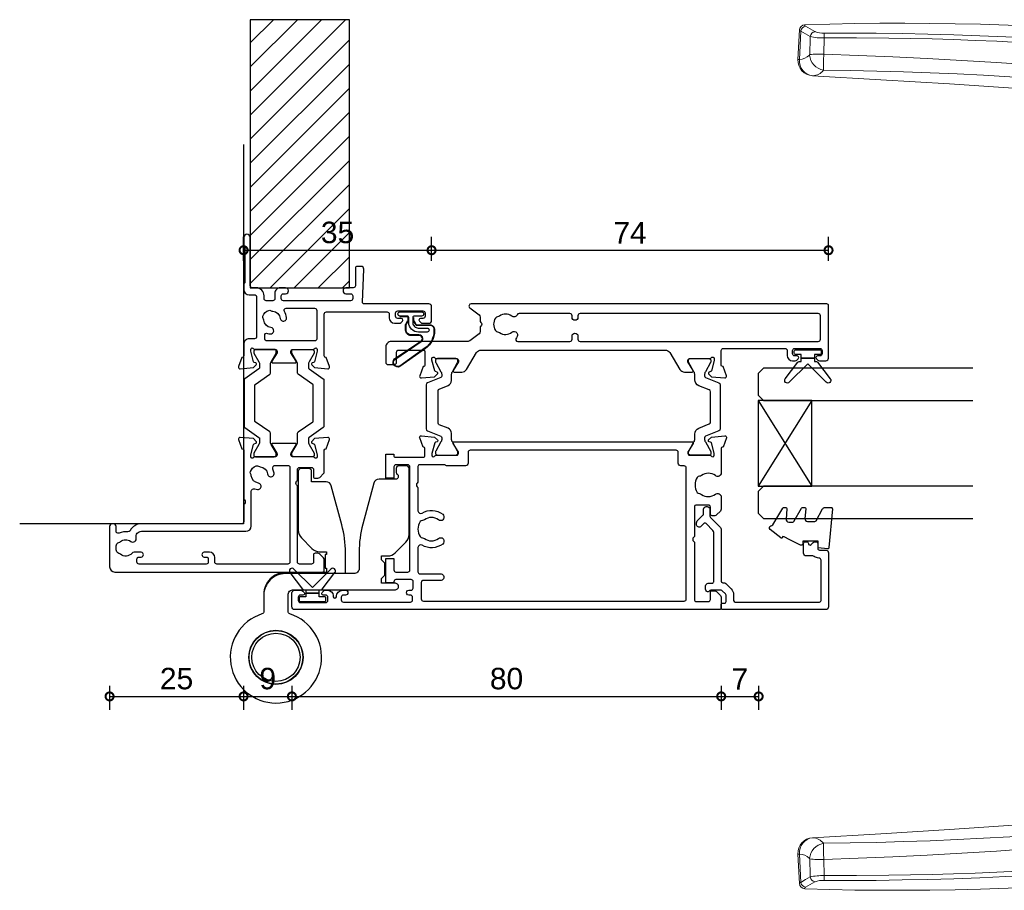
# Model space of a CAD drawing. Header units: millimetres. Extents: x 80 to 17288, y -2623 to 7492.
# Tile 47 of 125: x 3380 to 3564, y 5829 to 5991. Entities that reach past the tile are written whole.
import ezdxf

# ---------------------------------------------------------------- set-up
doc = ezdxf.new("R2010")
doc.units = ezdxf.units.MM
for name, color, linetype in [('Extrusion', 2, 'Continuous'), ('Glass', 140, 'Continuous'), ('Gray', 8, 'Continuous'), ('Gussets', 1, 'Continuous'), ('polyamide', 6, 'Continuous')]:
    doc.layers.add(name, color=color, linetype=linetype)
doc.layers.add('UNO-Dark Grey', color=7, linetype='Continuous', lineweight=13, true_color=0x44474e)
doc.styles.add('UNO Text', font='arial.ttf')
doc.dimstyles.new('UNO', dxfattribs={"dimtxt": 2, "dimasz": 1.5, "dimexe": 1.25, "dimexo": 0.625, "dimtad": 1, "dimdec": 1, "dimzin": 9, "dimtxsty": 'UNO Text', "dimblk": 'DOTSMALL', "dimcen": 2.5, "dimadec": 0, "dimazin": 0, "dimtfac": 1, "dimtdec": 1, "dimtmove": 0, "dimatfit": 3, "dimfxl": 1, "dimfxlon": 1, "dimarcsym": 0})

# ---------------------------------------------------------------- blocks, each defined once
blk = doc.blocks.new('BACKSEAL1.5')
at = {"layer": 'Gussets'}
for points in [[(-0.35, -2.9), (0.3, -2.9), (0.3, -1.65), (0.3, -0.4), (-0.35, -0.4), (-0.35, -0.02, 0.233448), (-0.45, 0.18), (-3.55, 2.55, 0.936585), (-4.2, 1.8), (-0.75, -1.65), (-4.2, -5.1, 0.936585), (-3.55, -5.85), (-0.45, -3.48, 0.233448), (-0.35, -3.28)], [(1.6, 0.85), (1.2, 0.85, 0.414214), (0.95, 0.6), (0.95, -0.4), (0.3, -0.4), (0.3, -1.65), (0.3, -2.9), (0.95, -2.9), (0.95, -3.9, 0.414214), (1.2, -4.15), (1.6, -4.15, 0.414214), (1.85, -3.9), (1.85, -1.65), (1.85, 0.6, 0.414214)]]:
    blk.add_lwpolyline(points, format="xyb", close=True, dxfattribs=at)
blk = doc.blocks.new('_DotSmall')
at = {"color": 0, "linetype": 'ByBlock', "const_width": 0.5}
blk.add_lwpolyline([(-0.0625, 0, 1), (0.0625, 0, 1)], format="xyb", close=True, dxfattribs=at)
blk = doc.blocks.new('*D53')
at = {"color": 0, "lineweight": -2, "transparency": 16777216}
for p, q in [((3422, 5946.23), (3422, 5950.73)), ((3457.03, 5946.23), (3457.03, 5950.73)), ((3422, 5948.23), (3457.03, 5948.23))]:
    blk.add_line(p, q, dxfattribs=at)
at = {"layer": 'Defpoints', "color": 0, "transparency": 16777216}
for p in [(3457.03, 5948.23), (3422, 5944.97), (3457.03, 5936.52)]:
    blk.add_point(p, dxfattribs=at)
at = {"color": 0, "lineweight": -2, "transparency": 16777216, "xscale": 3, "yscale": 3, "zscale": 3, "rotation": 180}
blk.add_blockref('_DotSmall', (3422, 5948.23), dxfattribs=at)
at = {"color": 0, "lineweight": -2, "transparency": 16777216, "xscale": 3, "yscale": 3, "zscale": 3}
blk.add_blockref('_DotSmall', (3457.03, 5948.23), dxfattribs=at)
at = {"color": 0, "transparency": 16777216, "insert": (3439.51, 5951.52), "char_height": 4, "attachment_point": 5, "style": 'UNO Text'}
blk.add_mtext('35', dxfattribs=at)
blk = doc.blocks.new('*D54')
at = {"color": 0, "lineweight": -2, "transparency": 16777216}
for p, q in [((3457.03, 5946.23), (3457.03, 5950.73)), ((3531, 5946.23), (3531, 5950.73)), ((3457.03, 5948.23), (3531, 5948.23))]:
    blk.add_line(p, q, dxfattribs=at)
at = {"layer": 'Defpoints', "color": 0, "transparency": 16777216}
for p in [(3531, 5948.23), (3457.03, 5936.52), (3531, 5929.42)]:
    blk.add_point(p, dxfattribs=at)
at = {"color": 0, "lineweight": -2, "transparency": 16777216, "xscale": 3, "yscale": 3, "zscale": 3, "rotation": 180}
blk.add_blockref('_DotSmall', (3457.03, 5948.23), dxfattribs=at)
at = {"color": 0, "lineweight": -2, "transparency": 16777216, "xscale": 3, "yscale": 3, "zscale": 3}
blk.add_blockref('_DotSmall', (3531, 5948.23), dxfattribs=at)
at = {"color": 0, "transparency": 16777216, "insert": (3494.01, 5951.48), "char_height": 4, "attachment_point": 5, "style": 'UNO Text'}
blk.add_mtext('74', dxfattribs=at)
blk = doc.blocks.new('*D55')
at = {"color": 0, "lineweight": -2, "transparency": 16777216}
for p, q in [((3397.03, 5867.03), (3397.03, 5862.53)), ((3422, 5867.03), (3422, 5862.53)), ((3397.03, 5865.03), (3422, 5865.03))]:
    blk.add_line(p, q, dxfattribs=at)
at = {"layer": 'Defpoints', "color": 0, "transparency": 16777216}
for p in [(3422, 5897.22), (3397.03, 5892.97), (3422, 5865.03)]:
    blk.add_point(p, dxfattribs=at)
at = {"color": 0, "lineweight": -2, "transparency": 16777216, "xscale": 3, "yscale": 3, "zscale": 3, "rotation": 180}
blk.add_blockref('_DotSmall', (3397.03, 5865.03), dxfattribs=at)
at = {"color": 0, "lineweight": -2, "transparency": 16777216, "xscale": 3, "yscale": 3, "zscale": 3}
blk.add_blockref('_DotSmall', (3422, 5865.03), dxfattribs=at)
at = {"color": 0, "transparency": 16777216, "insert": (3409.51, 5868.33), "char_height": 4, "attachment_point": 5, "style": 'UNO Text'}
blk.add_mtext('25', dxfattribs=at)
blk = doc.blocks.new('*D56')
at = {"color": 0, "lineweight": -2, "transparency": 16777216}
for p, q in [((3422, 5867.03), (3422, 5862.53)), ((3431, 5867.03), (3431, 5862.53)), ((3422, 5865.03), (3431, 5865.03))]:
    blk.add_line(p, q, dxfattribs=at)
at = {"layer": 'Defpoints', "color": 0, "transparency": 16777216}
for p in [(3422, 5897.22), (3431, 5882.42), (3431, 5865.03)]:
    blk.add_point(p, dxfattribs=at)
at = {"color": 0, "lineweight": -2, "transparency": 16777216, "xscale": 3, "yscale": 3, "zscale": 3, "rotation": 180}
blk.add_blockref('_DotSmall', (3422, 5865.03), dxfattribs=at)
at = {"color": 0, "lineweight": -2, "transparency": 16777216, "xscale": 3, "yscale": 3, "zscale": 3}
blk.add_blockref('_DotSmall', (3431, 5865.03), dxfattribs=at)
at = {"color": 0, "transparency": 16777216, "insert": (3426.5, 5868.33), "char_height": 4, "attachment_point": 5, "style": 'UNO Text'}
blk.add_mtext('9', dxfattribs=at)
blk = doc.blocks.new('*D57')
at = {"color": 0, "lineweight": -2, "transparency": 16777216}
for p, q in [((3431, 5867.03), (3431, 5862.53)), ((3511, 5867.03), (3511, 5862.53)), ((3431, 5865.03), (3511, 5865.03))]:
    blk.add_line(p, q, dxfattribs=at)
at = {"layer": 'Defpoints', "color": 0, "transparency": 16777216}
for p in [(3511, 5890.39), (3431, 5882.42), (3511, 5865.03)]:
    blk.add_point(p, dxfattribs=at)
at = {"color": 0, "lineweight": -2, "transparency": 16777216, "xscale": 3, "yscale": 3, "zscale": 3, "rotation": 180}
blk.add_blockref('_DotSmall', (3431, 5865.03), dxfattribs=at)
at = {"color": 0, "lineweight": -2, "transparency": 16777216, "xscale": 3, "yscale": 3, "zscale": 3}
blk.add_blockref('_DotSmall', (3511, 5865.03), dxfattribs=at)
at = {"color": 0, "transparency": 16777216, "insert": (3471, 5868.33), "char_height": 4, "attachment_point": 5, "style": 'UNO Text'}
blk.add_mtext('80', dxfattribs=at)
blk = doc.blocks.new('*D58')
at = {"color": 0, "lineweight": -2, "transparency": 16777216}
for p, q in [((3511, 5867.03), (3511, 5862.53)), ((3517.98, 5867.03), (3517.98, 5862.53)), ((3511, 5865.03), (3517.98, 5865.03))]:
    blk.add_line(p, q, dxfattribs=at)
at = {"layer": 'Defpoints', "color": 0, "transparency": 16777216}
for p in [(3517.98, 5901.57), (3511, 5890.39), (3517.98, 5865.03)]:
    blk.add_point(p, dxfattribs=at)
at = {"color": 0, "lineweight": -2, "transparency": 16777216, "xscale": 3, "yscale": 3, "zscale": 3, "rotation": 180}
blk.add_blockref('_DotSmall', (3511, 5865.03), dxfattribs=at)
at = {"color": 0, "lineweight": -2, "transparency": 16777216, "xscale": 3, "yscale": 3, "zscale": 3}
blk.add_blockref('_DotSmall', (3517.98, 5865.03), dxfattribs=at)
at = {"color": 0, "transparency": 16777216, "insert": (3514.49, 5868.28), "char_height": 4, "attachment_point": 5, "style": 'UNO Text'}
blk.add_mtext('7', dxfattribs=at)
blk = doc.blocks.new('521000')
at = {"layer": 'Extrusion'}
for points in [[(51, 28.8), (51.5, 28.8, -0.414214), (53, 27.3), (53, 26.6, 0.414214), (53.4, 26.2), (62.41, 26.2, -0.986364), (62.41, 25), (61, 25, -0.198912), (60.79, 25.09), (60.77, 25.11, 0.198912), (60.55, 25.2), (54.07, 25.2, 0.198912), (53.86, 25.11), (53.84, 25.09, -0.198962), (53.63, 25), (52.7, 25, -0.41415), (51.7, 26), (51.7, 27, 0.414214), (51.3, 27.4), (43.9, 27.4, 0.414214), (43.5, 27), (43.5, 26, -0.41422), (42.5, 25), (40.3, 25, 0.414157), (40, 24.7), (40, 24.64), (38.3, 24.02, -0.548619), (37.9, 24.33), (38.12, 26.8), (38.66, 27.34, -0.57735), (38.99, 27.25), (39.07, 26.97, 0.267949), (39.21, 26.83), (41.16, 26.31, 0.065543), (41.24, 26.3), (41.5, 26.3, 0.767227), (41.65, 26.86, -0.267949), (41.5, 27.12), (41.5, 30.9, 0.414214), (41.2, 31.2), (40.89, 31.2), (39.3, 30.23, -0.579702), (39, 30.4), (39, 34.6, -0.576766), (39.3, 34.77), (40.89, 33.8), (41.2, 33.8, 0.414214), (41.5, 34.1), (41.5, 37.88, -0.267949), (41.65, 38.14, 0.767227), (41.5, 38.7), (41.24, 38.7, 0.065543), (41.16, 38.69), (39.21, 38.17, 0.267949), (39.07, 38.02), (38.99, 37.75, -0.57735), (38.66, 37.66), (38.12, 38.2), (37.9, 40.67, -0.548619), (38.3, 40.98), (40, 40.36), (40, 40.3, 0.414157), (40.3, 40), (48.1, 40, 0.414217), (48.5, 40.4), (48.5, 51.7, 0.414214), (48.1, 52.1), (47.4, 52.1, -0.414193), (46.4, 53.1), (46.4, 53.97, -0.2), (46.55, 54.32), (46.79, 54.56, -0.2), (47, 54.65, -0.41), (47.3, 54.35), (47.3, 53.7, 0.414189), (47.7, 53.3), (48.3, 53.3, 0.414214), (48.7, 53.7), (48.7, 58.4, 0.414214), (48.3, 58.8), (47.7, 58.8, 0.41418), (47.3, 58.4), (47.3, 58.1), (47.3, 57.95, -0.41), (47, 57.65, -0.2), (46.79, 57.74), (46.55, 57.98, -0.2), (46.4, 58.33), (46.4, 59.5, -0.41), (46.9, 60), (49.5, 60, -0.41), (50, 59.5), (50, 47.44, 0.425129), (50.31, 47.14), (56.45, 47.36, -0.4453), (57, 46.87), (57, 46.1, -0.414214), (56.7, 45.8), (53.4, 45.8, 0.41428), (53, 45.4), (53, 44.05, -1), (51.9, 44.05), (51.9, 44.9, 0.414129), (51.5, 45.3), (51, 45.3, 0.414234), (50.6, 44.9), (50.6, 32.4, 0.414214), (51, 32), (51.5, 32, 0.414205), (51.9, 32.4), (51.9, 32.8, -0.996705), (53, 32.8), (53, 31.8, -0.414566), (52, 30.8), (51, 30.8, 0.414214), (50.6, 30.4), (50.6, 29.2, 0.414213)], [(21.5, 27.12, -0.267769), (21.35, 26.86, 0.76736), (21.5, 26.3), (21.76, 26.3, 0.065543), (21.84, 26.31), (23.79, 26.83, 0.267949), (23.93, 26.97), (24.01, 27.25, -0.57735), (24.34, 27.34), (24.88, 26.8), (25.1, 24.33, -0.548619), (24.7, 24.02), (23, 24.64), (23, 24.7, 0.414071), (22.7, 25), (13.6, 25), (13.45, 25.15, 0.414214), (12.75, 25.15), (12.6, 25), (9.4, 25, 0.414214), (9, 24.6), (9, 5.93, -0.277503), (7.71, 3.81, 0.316398), (7.5, 3.4, -0.138989), (7.26, 1.76, 0.543442), (7.63, 1.2), (8.5, 1.2, -0.414081), (9, 0.7), (9, 0.5, -0.414214), (8.5, 0), (1, 0, -0.414213), (0, 1), (0, 39.7, -0.414214), (0.3, 40), (2.29, 40, -0.198912), (2.65, 39.85), (3.35, 39.15, -0.198913), (3.5, 38.79), (3.5, 38.3, -0.414214), (3.2, 38), (1.9, 38, 0.414214), (1.5, 37.6), (1.5, 35.4, 0.414214), (1.9, 35), (16.1, 35), (16.25, 34.85, 0.414214), (16.95, 34.85), (17.1, 35), (19.1, 35, 0.414214), (19.5, 35.4), (19.5, 37.6, 0.414214), (19.1, 38), (17.8, 38, -0.414214), (17.5, 38.3), (17.5, 38.79, -0.2), (17.65, 39.15), (18.35, 39.85, -0.2), (18.71, 40), (22.7, 40, 0.414071), (23, 40.3), (23, 40.36), (24.7, 40.98, -0.548619), (25.1, 40.67), (24.88, 38.2), (24.34, 37.66, -0.57735), (24.01, 37.75), (23.93, 38.02, 0.267949), (23.79, 38.17), (21.84, 38.69, 0.065543), (21.76, 38.7), (21.5, 38.7, 0.76736), (21.35, 38.14, -0.267949), (21.5, 37.88), (21.5, 34.1, 0.414214), (21.8, 33.8), (22.02, 33.8, 0.137872), (22.17, 33.84), (23.7, 34.77, -0.585524), (24, 34.6), (24, 30.4, -0.585524), (23.7, 30.23), (22.17, 31.16, 0.137872), (22.02, 31.2), (21.8, 31.2, 0.414214), (21.5, 30.9)], [(2.7, 19.6, -0.414202), (3.7, 18.6), (3.7, 17.6, -0.889365), (2.8, 17.6), (2.8, 18, 0.414214), (2.4, 18.4), (1.9, 18.4, 0.414202), (1.5, 18), (1.5, 5.5, 0.414213), (1.9, 5.1), (2.4, 5.1, 0.414215), (2.8, 5.5), (2.8, 5.9, -0.889355), (3.7, 5.9), (3.7, 4.61, -0.219162), (3.49, 4.15, 0.403571), (3.32, 2.03, -0.12305), (3.46, 1.72, 0.239134), (3.74, 1.37, 0.221126), (5.26, 1.37, 0.239134), (5.54, 1.72, -0.12305), (5.68, 2.03, 0.347448), (5.72, 3.93, -0.702074), (6.38, 4.96, 0.481745), (7.6, 5.94), (7.6, 25.4, -0.414156), (8.6, 26.4), (15.04, 26.4, 0.513003), (15.51, 27.06, -0.048433), (15.39, 27.57, -1.000832), (16.58, 27.73, 0.348271), (17.95, 26.41, -0.12305), (18.27, 26.3, 0.239134), (18.72, 26.24, 0.221428), (19.79, 27.31, 0.239134), (19.74, 27.76, -0.12305), (19.62, 28.08, 0.348271), (18.3, 29.45, -1.000832), (18.46, 30.64, -0.070793), (19.2, 30.43, 0.541477), (19.9, 30.89), (19.9, 33.2, 0.414214), (19.5, 33.6), (1.9, 33.6, 0.414214), (1.5, 33.2), (1.5, 20, 0.414214), (1.9, 19.6)]]:
    blk.add_lwpolyline(points, format="xyb", close=True, dxfattribs=at)
blk.add_lwpolyline([(48.58, 32.57, 0.59317), (49.2, 32.9), (49.2, 38.2, 0.414223), (48.8, 38.6), (43.48, 38.6, 0.40033), (43.1, 38.2), (43.1, 29.3, 0.414214), (43.5, 28.9), (44.13, 28.9, 0.510119), (44.51, 29.42, -0.046438), (44.4, 29.92, -0.995868), (45.59, 30.07, 0.348271), (46.96, 28.75, -0.12305), (47.28, 28.63, 0.239134), (47.72, 28.58, 0.221428), (48.8, 29.65, 0.239134), (48.74, 30.1, -0.12305), (48.63, 30.42, 0.348271), (47.31, 31.79, -1.000832), (47.47, 32.98, -0.110255), (48.58, 32.57)], format="xyb", dxfattribs=at)
blk.add_lwpolyline([(21.5, 27.73), (21.5, 27.73)], close=True, dxfattribs=at)
at = {"layer": 'polyamide'}
for points in [[(21.9, 33.94), (22.11, 33.94, 0.131652), (22.21, 33.97), (23.79, 34.88, -0.131652), (24.39, 35.04), (25.88, 35.04, 0.244698), (26.13, 35.17), (28.01, 37.85, -0.244698), (28.18, 37.94), (34.82, 37.94, -0.244698), (34.99, 37.85), (36.87, 35.17, 0.244698), (37.11, 35.04), (38.61, 35.04, -0.131652), (39.21, 34.88), (40.84, 33.94), (41.2, 33.94, 0.414214), (41.5, 34.24), (41.5, 37.74, 0.414214), (41.1, 38.14), (40.89, 38.14, 0.131652), (40.79, 38.11), (39.21, 37.2, -0.131652), (38.61, 37.04), (38.16, 37.04, -0.244698), (37.91, 37.17), (36.06, 39.81, 0.244698), (35.81, 39.94), (27.19, 39.94, 0.244698), (26.94, 39.81), (25.09, 37.17, -0.103471), (25, 37.08, -0.13774), (24.84, 37.04), (24.39, 37.04, -0.131652), (23.79, 37.2), (22.16, 38.14), (21.8, 38.14, 0.414998), (21.5, 37.84), (21.5, 34.34, 0.414214)], [(21.9, 31.06), (22.11, 31.06, -0.131652), (22.21, 31.03), (23.79, 30.12, 0.131652), (24.39, 29.96), (25.88, 29.96, -0.244698), (26.13, 29.83), (28.01, 27.15, 0.244698), (28.18, 27.06), (34.82, 27.06, 0.244698), (34.99, 27.15), (36.87, 29.83, -0.244698), (37.11, 29.96), (38.61, 29.96, 0.131652), (39.21, 30.12), (40.84, 31.06), (41.2, 31.06, -0.414214), (41.5, 30.76), (41.5, 27.26, -0.414214), (41.1, 26.86), (40.89, 26.86, -0.131652), (40.79, 26.89), (39.21, 27.8, 0.131652), (38.61, 27.96), (38.16, 27.96, 0.244698), (37.91, 27.83), (36.06, 25.19, -0.244698), (35.81, 25.06), (27.19, 25.06, -0.244698), (26.94, 25.19), (25.09, 27.83, 0.103471), (25, 27.92, 0.13774), (24.84, 27.96), (24.39, 27.96, 0.131652), (23.79, 27.8), (22.16, 26.86), (21.8, 26.86, -0.414998), (21.5, 27.16), (21.5, 30.66, -0.414214)]]:
    blk.add_lwpolyline(points, format="xyb", close=True, dxfattribs=at)
blk = doc.blocks.new('522200')
at = {"layer": 'Extrusion'}
for points in [[(48.4, 19.9), (48.4, 24.4, 0.414214), (48, 24.8), (45.6, 24.8, 0.414214), (45.3, 24.5), (45.3, 24.44), (43.6, 23.82, -0.548619), (43.2, 24.13), (43.42, 26.6), (43.96, 27.14, -0.57735), (44.29, 27.05), (44.37, 26.77, 0.267949), (44.51, 26.63), (46.5, 26.1), (46.8, 26.1, 0.767327), (46.95, 26.66, -0.267949), (46.8, 26.92), (46.8, 30.73, 0.414214), (46.5, 31.03), (46.19, 31.03), (44.6, 30.06, -0.585524), (44.3, 30.23), (44.3, 31.65, -0.261413), (44.78, 32.51), (47.92, 34.42, 0.261413), (48.4, 35.28), (48.4, 69.55, 0.261413), (47.92, 70.4), (44.78, 72.32, -0.261413), (44.3, 73.17), (44.3, 74.6, -0.585524), (44.6, 74.77), (46.19, 73.8), (46.5, 73.8, 0.414214), (46.8, 74.1), (46.8, 77.88, -0.267949), (46.95, 78.14, 0.76731), (46.8, 78.7), (46.54, 78.7, 0.065543), (46.46, 78.69), (44.51, 78.17, 0.267949), (44.37, 78.03), (44.29, 77.75, -0.57735), (43.96, 77.66), (43.42, 78.2), (43.2, 80.67, -0.548619), (43.6, 80.98), (45.3, 80.36), (45.3, 80.3, 0.414204), (45.6, 80), (48.3, 80, 0.414213), (48.7, 80.4), (48.7, 91.9, 0.414214), (48.3, 92.3), (47.4, 92.3, -0.41404), (46.4, 93.3), (46.4, 93.77, -0.198912), (46.54, 94.12), (46.79, 94.36, -0.198912), (47, 94.45), (47, 94.45, -0.414214), (47.3, 94.15), (47.3, 93.7, 0.413403), (47.7, 93.3), (48.3, 93.3, 0.414214), (48.7, 93.7), (48.7, 98.4, 0.414214), (48.3, 98.8), (47.7, 98.8, 0.414214), (47.3, 98.4), (47.3, 97.95, -0.414214), (47, 97.65), (47, 97.65, -0.198912), (46.79, 97.74), (46.54, 97.98, -0.198912), (46.4, 98.33), (46.4, 99.5, -0.414214), (46.9, 100), (56.7, 100, -0.414214), (57, 99.7), (57, 33.39, -0.717885), (56.28, 33.15), (54.95, 34.9, 0.234069), (54.55, 35.1), (53.69, 35.1), (53.55, 35.24, 0.414214), (52.85, 35.24), (52.71, 35.1), (51.85, 35.1, 0.234069), (51.45, 34.9), (50.1, 33.13, 0.164222), (50, 32.83), (50, 18.5, -0.414214), (49, 17.5), (46.1, 17.5, -0.414214), (45.7, 17.9), (45.7, 19.1, -0.414214), (46.1, 19.5), (48, 19.5, 0.414214)], [(50, 42.09), (50, 51.8, -0.414214), (50.4, 52.2), (51, 52.2, 1), (51, 53.3), (50.4, 53.3, -0.414214), (50, 53.7), (50, 98.1, -0.414214), (50.4, 98.5), (54.8, 98.5, -0.414214), (55.2, 98.1), (55.2, 53.7, -0.414213), (54.8, 53.3), (54.5, 53.3, 1), (54.5, 52.2), (54.8, 52.2, -0.414214), (55.2, 51.8), (55.2, 42.35, -0.299503), (54.96, 41.98, 0.502765), (54.72, 40.96, -0.330962), (54.73, 38.7, 0.14398), (54.6, 38.34, -0.245791), (54.35, 37.92, -0.280014), (52.05, 37.92, -0.245791), (51.8, 38.34, 0.14398), (51.67, 38.7, -0.336408), (51.71, 41, 0.979954), (50.7, 41.83, -0.696704)], [(31.3, 74.6, 0.585524), (31, 74.77), (29.47, 73.84, -0.137872), (29.32, 73.8), (29.1, 73.8, -0.414214), (28.8, 74.1), (28.8, 77.88, 0.267949), (28.65, 78.14, -0.767327), (28.8, 78.7), (29.06, 78.7, -0.065543), (29.14, 78.69), (31.09, 78.17, -0.267949), (31.23, 78.03), (31.31, 77.75, 0.57735), (31.64, 77.66), (32.18, 78.2), (32.4, 80.67, 0.548619), (32, 80.98), (30.3, 80.36), (30.3, 80.3, -0.414214), (30, 80), (25.49, 80, 0.635387), (24.99, 78.93, -0.331343), (25, 76.33, 0.14918), (24.87, 75.94, -0.237824), (24.65, 75.55, -0.306676), (21.85, 75.55, -0.237824), (21.63, 75.94, 0.14918), (21.49, 76.33, -0.331343), (21.51, 78.93, 0.635387), (21, 80), (18.71, 80, 0.198912), (18.35, 79.85), (17.65, 79.15, 0.198912), (17.5, 78.79), (17.5, 78.3, 0.414214), (17.8, 78), (19.1, 78, -0.414214), (19.5, 77.6), (19.5, 75.4, -0.414214), (19.1, 75), (13.6, 75), (13.45, 74.85, -0.414214), (12.75, 74.85), (12.6, 75), (1.9, 75, -0.414214), (1.5, 75.4), (1.5, 77.6, -0.414214), (1.9, 78), (3.2, 78, 0.414214), (3.5, 78.3), (3.5, 78.79, 0.198912), (3.35, 79.15), (2.65, 79.85, 0.198912), (2.29, 80), (0.3, 80, 0.414214), (0, 79.7), (0, 0.5, 0.414249), (0.5, 0), (3.1, 0, 0.415107), (3.6, 0.5), (3.6, 1.67, 0.198912), (3.45, 2.02), (3.21, 2.26, 0.668195), (2.7, 2.05), (2.7, 1.6, -0.41534), (2.3, 1.2), (1.7, 1.2, -0.414214), (1.3, 1.6), (1.3, 6.3, -0.414214), (1.7, 6.7), (2.3, 6.7, -0.413964), (2.7, 6.3), (2.7, 5.85, 0.668179), (3.21, 5.64), (3.45, 5.88, 0.198912), (3.6, 6.23), (3.6, 6.7, 0.414008), (2.6, 7.7), (2.4, 7.7, -1), (2.4, 8.3, 0.414216), (3.6, 9.5), (3.6, 10, 1), (2.7, 10), (2.7, 9.6, -0.414214), (2.3, 9.2), (1.8, 9.2, -0.414213), (1.4, 9.6), (1.4, 22.1, -0.414214), (1.8, 22.5), (2.3, 22.5, -0.414224), (2.7, 22.1), (2.7, 21.8, 1.000011), (3.6, 21.8), (3.6, 22.2, -0.414196), (4, 22.6), (5.2, 22.6, -0.414214), (5.6, 22.2), (5.6, 19.4, -0.414214), (5.2, 19), (5, 19), (5, 17.5), (9.5, 17.5), (9.5, 19), (7.4, 19, -0.414214), (7, 19.4), (7, 21.6, -0.414214), (7.4, 22), (26.6, 22, -0.414214), (27, 21.6), (27, 19.4, -0.414214), (26.6, 19), (24.5, 19), (24.5, 17.5), (29, 17.5), (29, 19), (28.7, 19, -0.414214), (28.4, 19.3), (28.4, 24.5, -0.414214), (28.7, 24.8), (30, 24.8, -0.414214), (30.3, 24.5), (30.3, 24.44), (32, 23.82, 0.548619), (32.4, 24.13), (32.18, 26.6), (31.64, 27.14, 0.57735), (31.31, 27.05), (31.23, 26.77, -0.267949), (31.09, 26.63), (29.1, 26.1), (28.8, 26.1, -0.767327), (28.65, 26.66, 0.267949), (28.8, 26.92), (28.8, 30.73, -0.414214), (29.1, 31.03), (29.32, 31.03, -0.137872), (29.47, 30.99), (31, 30.06, 0.585524), (31.3, 30.23)], [(27, 28.35), (27, 23.8, -0.414214), (26.7, 23.5), (23.75, 23.5), (23.6, 23.35, -0.414214), (22.9, 23.35), (22.75, 23.5), (18.44, 23.5, -0.578263), (18.01, 24.25, 0.302535), (17.77, 28.1, 0.234673), (17.37, 28.3), (17.09, 28.3, 0.414214), (16.59, 27.8), (16.59, 27.73, 0.175091), (16.74, 27.31, -0.331343), (16.76, 24.71, 0.14918), (16.62, 24.32, -0.237824), (16.4, 23.93, -0.306676), (13.6, 23.93, -0.237824), (13.38, 24.32, 0.14918), (13.24, 24.71, -0.331332), (13.26, 27.31, 0.175481), (13.41, 27.73), (13.41, 27.8, 0.414214), (12.91, 28.3), (12.63, 28.3, 0.234674), (12.23, 28.1, 0.302535), (11.99, 24.25, -0.578265), (11.56, 23.5), (7.05, 23.5, -0.414213), (6.65, 23.9), (6.65, 27.8, 0.414214), (6.15, 28.3), (5.95, 28.3, 0.414214), (5.45, 27.8), (5.45, 24.5, -0.414214), (5.05, 24.1), (2, 24.1, -0.414214), (1.6, 24.5), (1.6, 73.1, -0.414214), (2, 73.5), (26.4, 73.5, -0.414214), (26.8, 73.1), (26.8, 72.5, 0.414214), (27.3, 72), (29.3, 72, -0.414214), (29.7, 71.6), (29.7, 33.23, -0.414214), (29.3, 32.83), (27.3, 32.83, 0.414214), (26.8, 32.33), (26.8, 28.96, 0.131652), (26.87, 28.71), (26.93, 28.6, -0.131652)]]:
    blk.add_lwpolyline(points, format="xyb", close=True, dxfattribs=at)
at = {"layer": 'polyamide'}
for points in [[(42.29, 79.54, 0.305731), (41.92, 79.79), (33.68, 79.79, 0.305731), (33.31, 79.54), (32.32, 77.07, -0.305731), (32.04, 76.89), (31.86, 76.89, -0.131652), (31.26, 77.05), (29.46, 78.09), (29.1, 78.09, 0.414214), (28.8, 77.79), (28.8, 74.29, 0.414214), (29.2, 73.89), (29.35, 73.89, 0.131652), (29.55, 73.94), (31.26, 74.93, -0.131652), (31.86, 75.09), (32.73, 75.09, 0.305731), (33.85, 75.84), (34.61, 77.74, -0.305731), (34.98, 77.99), (40.62, 77.99, -0.305731), (40.99, 77.74), (41.75, 75.84, 0.305731), (42.87, 75.09), (43.74, 75.09, -0.131652), (44.34, 74.93), (46.14, 73.89), (46.5, 73.89, 0.414214), (46.8, 74.19), (46.8, 77.69, 0.414214), (46.4, 78.09), (46.25, 78.09, 0.131652), (46.05, 78.03), (44.34, 77.05, -0.131652), (43.74, 76.89), (43.56, 76.89, -0.305731), (43.28, 77.07)], [(29.35, 26.74), (29.2, 26.74, -0.414214), (28.8, 27.14), (28.8, 30.54, -0.414214), (29.2, 30.94), (29.35, 30.94, -0.131652), (29.55, 30.89), (31.26, 29.9, 0.131652), (31.86, 29.74), (32.87, 29.74, -0.305731), (33.8, 29.12), (34.48, 27.43, 0.305731), (34.75, 27.24), (40.85, 27.24, 0.305731), (41.12, 27.43), (41.8, 29.12, -0.305731), (42.73, 29.74), (43.74, 29.74, 0.131652), (44.34, 29.9), (46.05, 30.89, -0.131652), (46.25, 30.94), (46.4, 30.94, -0.414214), (46.8, 30.54), (46.8, 27.14, -0.414214), (46.4, 26.74), (46.25, 26.74, -0.131652), (46.05, 26.8), (44.34, 27.78, 0.131652), (43.74, 27.94), (43.56, 27.94, 0.305731), (43.28, 27.75), (42.29, 25.29, -0.305731), (41.92, 25.04), (41.92, 25.04), (33.68, 25.04, -0.305731), (33.31, 25.29), (32.32, 27.75, 0.305731), (32.04, 27.94), (31.86, 27.94, 0.131652), (31.26, 27.78), (29.55, 26.8, -0.131652)]]:
    blk.add_lwpolyline(points, format="xyb", close=True, dxfattribs=at)
blk = doc.blocks.new('QLON48800')
at = {"layer": 'Gussets'}
for points in [[(-1.01, -0.51), (-1.47, -0.51, 0.131652), (-1.59, -0.54), (-2.27, -0.93, 0.267949), (-2.4, -1.15), (-2.37, -3.74, -0.330082), (-3.25, -4.42), (-3.54, -4.42, -0.242084), (-6.8, -2.75), (-10.2, 2.02, -0.840847), (-8.77, 3.05), (-5.44, -1.86, 0.252571), (-4.92, -2.15), (-4.92, -2.15, 0.376647), (-4.36, -1.52), (-4.39, -0.03, -0.414214), (-3.39, 0.97), (-2.4, 0.97, -0.131652), (-2.27, 0.93), (-1.59, 0.54, 0.131652), (-1.47, 0.51), (-1.01, 0.51, 0.414214), (-0.88, 0.63), (-0.88, 2.02)], [(-1.11, -0.41), (-1.47, -0.41, 0.131652), (-1.64, -0.45), (-2.32, -0.85, 0.268481), (-2.5, -1.15), (-2.47, -3.72, -0.325102), (-3.25, -4.32), (-3.54, -4.32, -0.242084), (-6.71, -2.69), (-10.12, 2.07, -0.831226), (-8.85, 2.99), (-5.53, -1.92, 0.254578), (-4.91, -2.25, 0.379612), (-4.26, -1.51), (-4.29, -0.03, -0.413856), (-3.39, 0.87), (-2.4, 0.87, -0.131652), (-2.32, 0.85), (-1.64, 0.45, 0.131652), (-1.47, 0.41), (-1.01, 0.41, 0.414214), (-0.78, 0.63), (-0.78, 1.92)]]:
    blk.add_lwpolyline(points, format="xyb", dxfattribs=at)
blk.add_lwpolyline([(0, 2.02), (0, -2.02, -1), (-0.76, -2.02), (-0.76, -0.63, 0.414214), (-1.01, -0.38), (-2, -0.38, 0.414214), (-3, -1.38), (-3, -3.02, -1), (-3.76, -3.02), (-3.76, -1.42, -0.414214), (-1.96, 0.38), (-1.01, 0.38, 0.414214), (-0.76, 0.63), (-0.76, 2.02, -1)], format="xyb", close=True, dxfattribs=at)
blk = doc.blocks.new('*U221')
at = {"layer": 'Glass'}
for p, q in [((-8, 0), (8, 10)), ((-8, 10), (8, 0))]:
    blk.add_line(p, q, dxfattribs=at)
for points in [[(-14, 40), (-14, 1), (-13, 0), (-9, 0), (-8, 1), (-8, 40)], [(8, 40), (8, 1), (9, 0), (13, 0), (14, 1), (14, 40)]]:
    blk.add_lwpolyline(points, dxfattribs=at)
blk.add_lwpolyline([(-8, 0), (8, 0), (8, 10), (-8, 10)], close=True, dxfattribs=at)
blk = doc.blocks.new('421802')
at = {"layer": 'Extrusion'}
blk.add_lwpolyline([(9.2, 23.15, -0.400098), (9.6, 22.76, 0.145125), (9.92, 21.85, -0.157511), (10, 21.62), (10, 20.4, 0.414214), (10.5, 19.9), (12.35, 19.9, 0.414214), (12.65, 20.2), (12.65, 20.5, 0.414214), (12.35, 20.8), (12.32, 20.8, -0.668179), (12.11, 21.31), (12.5, 21.7, 0.198912), (12.65, 22.05), (12.65, 22.25, 0.414214), (12.35, 22.55), (11.4, 22.55, -0.414214), (11.1, 22.85), (11.1, 24.05, 0.414214), (10.6, 24.55), (0.5, 24.55, 0.414214), (0, 24.05), (0, 4.85, 0.414214), (0.3, 4.55), (0.9, 4.55, 0.414214), (1.2, 4.85), (1.2, 5.15, -0.414214), (1.5, 5.45), (2.7, 5.45, -0.198912), (2.91, 5.36), (3.51, 4.76, -0.198912), (3.6, 4.55), (3.6, 2.59, -0.267785), (3.45, 2.33, 0.492955), (3.39, 1.86), (3.45, 1.79, 0.198912), (3.8, 1.65), (4.4, 1.65, 0.414214), (4.9, 2.15), (4.9, 2.85, -0.414214), (5.2, 3.15), (14.4, 3.15, -0.19891), (14.75, 3), (16.03, 1.72, -0.414214), (16.03, 1.3), (15.53, 0.8, 0.668179), (15.88, -0.05), (16.17, -0.05, 0.198912), (16.52, 0.09), (17.59, 1.16, -0.198912), (17.8, 1.25), (18.7, 1.25, 0.414214), (19.2, 1.75), (19.2, 1.95, 0.414214), (18.7, 2.45), (17.4, 2.45, -0.198912), (17.19, 2.53), (15.33, 4.4, 0.198912), (14.98, 4.55), (5.3, 4.55, -0.414213), (5, 4.85), (5, 5.06, 0.198839), (4.85, 5.41), (3.86, 6.41, 0.198912), (2.8, 6.85), (1.7, 6.85, -0.414204), (1.4, 7.15), (1.4, 22.85, -0.414223), (1.7, 23.15)], format="xyb", close=True, dxfattribs=at)
blk = doc.blocks.new('H100 Top')
at = {"layer": 'Gussets'}
blk.add_lwpolyline([(-2.6, 8.09, 6.388936), (2.6, 8.09, -0.325923), (2.25, 8.57), (2.25, 11.6, -0.414214), (3.25, 12.6), (22.25, 12.6, 1.000418), (22.25, 13.8), (19.64, 13.8), (19.64, 14.68), (20.3, 15.34), (20.3, 17.54), (19.64, 18.2), (19.64, 18.9), (20.82, 18.9, 0.198912), (22.24, 19.49), (24.21, 21.46, 0.198912), (24.8, 22.88), (24.8, 35.2, 0.414214), (24.3, 35.7), (22.9, 35.7, 0.414214), (22.4, 35.2), (22.4, 34.64, 0.216386), (22.67, 34.06, -0.654608), (22.3, 33.22), (19.21, 33.22, 0.339454), (18.24, 32.48), (16.18, 24.8, 0.065543), (15.5, 19.62), (15.5, 16.6, -0.414214), (14.5, 15.6), (1.75, 15.6, 0.414214), (-2.25, 11.6), (-2.25, 8.57, -0.325928)], format="xyb", close=True, dxfattribs=at)
blk.add_lwpolyline([(12.95, 15.6), (12.95, 19.52, 0.065543), (12.27, 24.7), (10.32, 31.98, 0.339454), (9.35, 32.72), (6.65, 32.72), (6.65, 34.7, 0.414214), (6.15, 35.2), (4.65, 35.2, 0.414214), (4.15, 34.7), (4.15, 23.68, 0.198912), (4.74, 22.26), (6.71, 20.29, 0.198912), (8.13, 19.7), (9.45, 19.7), (9.45, 19.2), (9.15, 19.2), (9.15, 16.6), (9.45, 16.6), (9.45, 15.8), (1.75, 15.8, 0.414214), (-2.25, 11.8), (-2.25, 8.57, -0.325923), (-2.6, 8.09)], format="xyb", dxfattribs=at)
for radius in [5.05, 5, 4.5]:
    blk.add_circle((0, 0), radius, dxfattribs=at)
blk = doc.blocks.new('*U559')
at = {"linetype": 'ByBlock'}
h = blk.add_hatch(dxfattribs=at)
h.set_pattern_fill('ANSI31', color=40)
h.set_pattern_definition([(45, (90, 9e-13), (-2.245064, 2.245064), [])])
h.paths.add_polyline_path([(-50, -18.5), (-50, 0), (0, 0), (0, -18.5)])
at = {"color": 40, "linetype": 'Continuous'}
blk.add_lwpolyline([(-50, -18.5), (-50, 0), (0, 0), (0, -18.5)], close=True, dxfattribs=at)
blk = doc.blocks.new('HD Handle')
at = {"color": 7, "linetype": 'Continuous'}
for p, q in [((45.58, 112.08), (51.08, 111.8)), ((6.79, 13.7), (0, 14.9)), ((0, 14.9), (0, 14.15)), ((0, -14.15), (0, 14.15)), ((8.84, 12.87), (15.6, 11.43)), ((16, 11.07), (16, 0.09)), ((16, -10.95), (16, 10.95)), ((43.63, 9.67), (43.65, 9.68)), ((-0.24, 7.11), (0, 7.35)), ((-0.3, 6.97), (-0.3, 3.67)), ((35.73, 6.98), (34.09, 6.44)), ((-3, 3.62), (0, 3.68)), ((-3, -3.62), (-3, 3.62)), ((16, 0.09), (16, -10.89)), ((16.26, 0.09), (16.26, 0.09)), ((45.4, -0.23), (31.02, -5.62)), ((0, -3.68), (-3, -3.62)), ((-0.3, -3.67), (-0.3, -6.97)), ((0, -7.35), (-0.24, -7.11)), ((15.6, -11.43), (8.84, -12.87)), ((0, -14.9), (6.79, -13.7)), ((0, -14.15), (0, -14.9))]:
    blk.add_line(p, q, dxfattribs=at)
at = {"color": 8, "linetype": 'Continuous'}
for p, q in [((50.86, 111.55), (45.58, 111.8)), ((46.57, 107.27), (49.6, 107.2)), ((15.6, 11.43), (15.6, -11.43)), ((-0.24, 3.67), (-0.24, 7.11)), ((-0.24, -7.11), (-0.24, -3.67))]:
    blk.add_line(p, q, dxfattribs=at)
for points in [[(45.58, 111.8), (45.58, 111.93), (45.58, 112.03), (45.58, 112.07), (45.58, 112.08)], [(50.86, 111.55), (50.36, 110.67), (49.85, 109.8)], [(50.77, 108.9), (51.28, 109.77), (51.78, 110.65)], [(51.08, 111.8), (51.05, 111.79), (51, 111.77), (50.95, 111.72), (50.9, 111.65), (50.86, 111.55)], [(51.78, 110.65), (51.82, 110.72), (51.87, 110.78), (51.92, 110.81), (51.97, 110.83), (52.05, 110.82), (52.05, 110.82)], [(49.85, 109.8), (49.6, 109.81), (46.5, 109.89)], [(43.57, 107.33), (43.5, 102.36), (43.4, 97.38), (43.26, 92.4), (43.09, 87.42), (42.89, 82.43), (42.65, 77.53), (42.37, 72.62), (42.05, 67.71), (41.69, 62.78), (41.26, 57.43), (40.77, 52.07), (40.25, 46.69), (39.67, 41.29), (39.06, 35.88), (38.58, 31.89), (38.09, 27.89), (37.58, 23.88), (37.37, 22.3), (37.16, 20.71), (36.94, 19.12), (36.7, 17.56), (36.42, 15.99), (36.12, 14.43)], [(38.59, 14), (38.98, 16.2), (39.32, 18.43), (39.6, 20.64), (39.88, 22.82), (40.16, 24.99), (40.43, 27.17), (40.69, 29.34), (41.4, 35.28), (42.06, 41.19), (42.61, 46.46), (43.13, 51.7), (43.61, 56.93), (44.05, 62.14), (44.56, 68.62), (45.02, 75.09), (45.42, 81.53), (45.78, 87.97), (46.08, 94.41), (46.35, 100.84), (46.57, 107.27)], [(49.6, 107.2), (49.6, 101.17), (49.55, 95.14), (49.49, 91.11), (49.4, 87.09), (49.28, 83.07), (49.14, 79.05), (48.97, 75.03), (48.77, 71.01), (48.44, 64.98), (48.06, 58.96), (47.62, 52.79), (47.15, 46.62), (46.65, 40.46), (46.12, 34.3), (45.68, 29.37), (45.22, 24.44), (44.72, 19.51), (44.19, 14.59), (43.63, 9.67)], [(44.58, 9.58), (44.71, 10.72), (45.25, 15.52), (45.76, 20.33), (46.23, 25.14), (46.68, 29.95), (47.1, 34.77), (47.6, 40.79), (48.08, 46.82), (48.53, 52.84), (48.95, 58.87), (49.26, 63.7), (49.54, 68.52), (49.79, 73.35), (50.01, 78.18), (50.19, 83.01), (50.32, 87.85), (50.42, 92.68), (50.49, 97.52), (50.51, 102.35), (50.5, 107.19)], [(36.12, 14.43), (35.97, 15.03), (35.81, 15.61), (35.64, 16.15), (35.51, 16.57), (35.38, 16.96), (35.25, 17.33), (35.14, 17.66), (35.03, 17.96), (34.94, 18.23), (34.88, 18.39), (34.81, 18.6), (34.75, 18.77), (34.71, 18.9), (34.68, 18.99), (34.66, 19.05), (34.66, 19.07), (34.66, 19.07)], [(32.62, 16.65), (32.62, 16.65), (32.63, 16.62), (32.65, 16.54), (32.69, 16.43), (32.75, 16.28), (32.83, 16.09), (32.94, 15.84), (33.09, 15.54), (33.25, 15.19), (33.43, 14.81), (33.63, 14.37), (33.8, 13.97), (33.97, 13.54), (34.14, 13.07), (34.28, 12.56), (34.41, 12.03), (34.49, 11.57), (34.54, 11.08), (34.57, 10.58), (34.58, 10.07), (34.55, 9.55), (34.49, 9.01), (34.41, 8.46), (34.3, 7.91), (34.17, 7.36), (34.01, 6.82), (33.81, 6.23)], [(0, 14.15), (1.89, 13.81), (6.92, 12.91)], [(6.92, 12.91), (6.93, 13.04), (6.94, 13.16), (6.94, 13.27), (6.93, 13.38), (6.92, 13.47), (6.9, 13.54), (6.88, 13.61), (6.85, 13.66), (6.82, 13.69), (6.79, 13.7)], [(7.59, 12.93), (7.59, 13.02), (7.61, 13.09)], [(16.26, 0.09), (16.25, 0.7), (16.25, 1.31), (16.24, 1.93), (16.24, 2.54), (16.23, 3.14), (16.23, 3.74), (16.22, 4.32), (16.22, 4.91), (16.21, 5.48), (16.21, 6.03), (16.21, 6.55), (16.2, 7.05), (16.2, 7.52), (16.2, 7.99), (16.19, 8.43), (16.19, 8.85), (16.19, 9.22), (16.18, 9.57), (16.18, 9.89), (16.18, 10.18), (16.18, 10.44), (16.18, 10.67), (16.18, 10.9), (16.17, 11.07), (16.17, 11.2), (16.17, 11.28), (16.17, 11.31)], [(43.65, 9.68), (43.65, 9.68), (43.63, 9.37), (43.59, 8.71), (43.57, 8.05), (43.55, 7.4), (43.54, 6.76), (43.55, 6.14), (43.56, 5.52), (43.58, 4.92), (43.62, 4.35), (43.66, 3.79), (43.72, 3.27), (43.77, 2.83), (43.84, 2.41), (43.91, 2.02), (44.01, 1.6), (44.11, 1.22), (44.23, 0.88), (44.35, 0.59), (44.48, 0.34), (44.61, 0.14), (44.76, -0.02), (44.9, -0.14), (45.05, -0.21), (45.21, -0.24), (45.4, -0.23), (45.4, -0.23)], [(46.07, 0.62), (45.94, 0.6), (45.82, 0.59), (45.67, 0.61), (45.52, 0.67), (45.38, 0.77), (45.24, 0.92), (45.11, 1.1), (44.99, 1.33), (44.88, 1.59), (44.78, 1.9), (44.68, 2.24), (44.6, 2.62), (44.54, 2.98), (44.49, 3.36), (44.44, 3.76), (44.4, 4.24), (44.38, 4.75), (44.36, 5.27), (44.36, 5.82), (44.36, 6.38), (44.38, 7), (44.41, 7.63), (44.46, 8.28), (44.51, 8.93), (44.58, 9.58)], [(16.34, -11.12), (16.34, -11.12), (16.34, -11.1), (16.34, -11.02), (16.34, -10.89), (16.34, -10.72), (16.33, -10.49), (16.33, -10.22), (16.33, -9.89), (16.33, -9.52), (16.33, -9.11), (16.32, -8.66), (16.32, -8.17), (16.32, -7.64), (16.31, -7.07), (16.31, -6.47), (16.3, -5.84), (16.3, -5.19), (16.29, -4.51), (16.29, -3.8), (16.28, -3.08), (16.28, -2.35), (16.27, -1.86), (16.27, -1.22), (16.26, -0.56), (16.26, 0.09), (16.26, 0.09)], [(6.92, -12.91), (5.03, -13.25), (0, -14.15)], [(6.79, -13.7), (6.82, -13.69), (6.85, -13.66), (6.88, -13.61), (6.9, -13.54), (6.92, -13.47), (6.93, -13.38), (6.94, -13.27), (6.94, -13.16), (6.93, -13.04), (6.92, -12.91)], [(7.61, -13.09), (7.59, -13.02), (7.59, -12.93)]]:
    blk.add_lwpolyline(points, dxfattribs=at)
at = {"color": 7, "linetype": 'Continuous'}
for points in [[(52.05, 110.82), (52.19, 106.16), (52.29, 101.49), (52.34, 96.82), (52.35, 92.15), (52.32, 87.47), (52.25, 82.78), (52.14, 78.08), (51.97, 72.91), (51.77, 67.73), (51.51, 62.53), (51.22, 57.32), (50.89, 52.09), (50.52, 46.85), (50.12, 41.58), (49.68, 36.3), (49.2, 30.99), (48.7, 25.67), (48.1, 19.78), (47.47, 13.85), (47.31, 12.39), (47.15, 10.92), (47.1, 10.45), (47.05, 9.94), (46.99, 9.41), (46.93, 8.84), (46.86, 8.22), (46.81, 7.67), (46.75, 7.08), (46.68, 6.46), (46.61, 5.8), (46.54, 5.09), (46.46, 4.35), (46.36, 3.43), (46.26, 2.49), (46.16, 1.55), (46.07, 0.62)], [(34.66, 19.07), (36.43, 32.2), (37.89, 45.23), (39.11, 58.17), (40.14, 71.03), (41.02, 83.85), (41.8, 96.61), (42.54, 109.35)], [(42.54, 109.35), (42.54, 109.35), (42.54, 109.34), (42.54, 109.28)], [(32.62, 16.65), (28.68, 15.37), (16.17, 11.31)], [(7.18, 13.63), (7.17, 13.64), (7.14, 13.64), (7.09, 13.65), (7.02, 13.66), (6.95, 13.67), (6.87, 13.69)], [(43.63, 9.67), (40.09, 8.43), (35.74, 6.91)], [(33.81, 6.23), (29, 4.55), (16.26, 0.09)], [(33.81, 6.23), (33.87, 6.27), (33.92, 6.32)], [(33.92, 6.32), (34.03, 6.41), (34.09, 6.44)], [(16, 0.09), (16.03, 0.09), (16.1, 0.09), (16.17, 0.09), (16.26, 0.09)], [(16.34, -11.12), (25.94, -7.52), (31.02, -5.62)], [(6.87, -13.69), (7, -13.67), (7.09, -13.65), (7.16, -13.64), (7.18, -13.63)]]:
    blk.add_lwpolyline(points, dxfattribs=at)
for centre, radius, start, end in [((45.43, 109.19), 2.9, 87, 176.7439), ((51.03, 110.77), 1.02, 2.5518, 87.2827), ((31.69, 19.5), 3, 288.0042, 351.6316), ((6.61, 12.72), 1, 12.4489, 80), ((7, 12.65), 1, 52.1312, 80), ((-51, 0), 60, 347.5517, 12.4483), ((9.46, 15.81), 3, 232.1312, 258), ((15.5, 10.95), 0.5, 0, 78), ((16.25, 11.07), 0.25, 108.0042, 180), ((48.94, 54.85), 45.48, 263.326, 264.5015), ((-0.1, 6.97), 0.2, 135, 180), ((45.04, 0.74), 1.03, 290.1467, 353.2919), ((-0.1, -6.97), 0.2, 180, 225), ((15.5, -10.95), 0.5, 282, 0), ((16.25, -10.89), 0.25, 179.9998, 290.5563), ((6.61, -12.72), 1, 280, 347.5511), ((7, -12.65), 1, 280, 307.8688), ((9.46, -15.81), 3, 102, 127.8688)]:
    blk.add_arc(centre, radius, start, end, dxfattribs=at)
at = {"color": 8, "linetype": 'Continuous'}
for centre, radius, start, end in [((45.35, 108.98), 2.83, 85.2707, 173.8883), ((48.4, 111.92), 2.82, 182.3508, 224.9545), ((50.73, 110.5), 1.05, 8.233, 83.4322), ((45.36, 109.53), 2.84, 184.9779, 230.7062), ((46.74, 106.71), 3.23, 95.888, 168.863), ((46.5, 110.04), 0.152, 232.6463, 272.5772), ((27.47, 108.1), 19.12, 357.4875, 5.3663), ((60.55, 107.49), 10.95, 167.7863, 181.4853), ((49.72, 108.76), 1.05, 7.5584, 83.1859), ((54.3, 107.47), 3.81, 158.0196, 184.2184), ((40.35, -103.86), 211.22, 88.3117, 89.1267), ((49.83, 92.62), 14.58, 87.363, 90.8906), ((6.7, 12.71), 0.994, 22.772, 79.9525), ((7.29, 11.85), 1.12, 74.43, 108.975), ((-52.49, 0), 60.8, 347.7374, 12.2626), ((7.22, 13.27), 0.432, 335.7054, 22.6614), ((10.09, 14.34), 2.77, 206.6152, 262.6743), ((7.27, 10.81), 2.59, 17.4342, 52.7184), ((15.85, 15.58), 20.3, 332.8778, 356.7381), ((24.93, 17.01), 13.98, 310.8887, 347.5945), ((17.39, -102.94), 118.85, 79.7222, 80.9314), ((-30.64, 0), 42.01, 343.9902, 16.0098), ((10.09, -14.34), 2.77, 97.3256, 153.3848), ((7.27, -10.81), 2.59, 307.2647, 342.5827), ((6.7, -12.71), 0.994, 280.0476, 337.2281), ((7.29, -11.76), 1.21, 252.3093, 284.2854), ((7.22, -13.27), 0.434, 337.4533, 24.1799)]:
    blk.add_arc(centre, radius, start, end, dxfattribs=at)

msp = doc.modelspace()

# ---------------------------------------------------------------- linework, layer by layer
at = {"layer": 'Gray'}
msp.add_lwpolyline([(3422, 5967.97), (3422, 5897.22), (3380.28, 5897.22)], dxfattribs=at)
at = {"layer": 'Gussets'}
msp.add_lwpolyline([(3524.69, 5893.79), (3523.8, 5894.25), (3522.73, 5894.81), (3522.43, 5894.83), (3522.41, 5894.69, -0.574588), (3522.09, 5894.57), (3520.1, 5896.14, -0.613071), (3520.28, 5896.83, 0.204408), (3520.6, 5897.05), (3522.48, 5900.14, -0.266679), (3522.7, 5900.26), (3523, 5900.26, -0.440011), (3523.25, 5899.99), (3523.08, 5898.08, 0.440011), (3523.58, 5897.54), (3524.33, 5897.54, 0.266679), (3524.55, 5897.66), (3525.99, 5900.14, -0.266679), (3526.21, 5900.26), (3526.51, 5900.26, -0.440011), (3526.76, 5899.99), (3526.6, 5898.2, 0.440011), (3527.1, 5897.66), (3528.46, 5897.66, 0.271081), (3528.68, 5897.79), (3529.91, 5899.98, -0.288187), (3530.36, 5900.26), (3531.47, 5900.26, -0.440011), (3531.72, 5899.99), (3531.09, 5892.79, -0.414214), (3530.82, 5892.56), (3529.09, 5892.71), (3529.09, 5893.96), (3526.19, 5893.96), (3526.19, 5893.51, -0.553939), (3525.76, 5893.24), (3524.69, 5893.79), (3523.8, 5894.25)], format="xyb", dxfattribs=at)

# ---------------------------------------------------------------- block references
at = {"xscale": -1}
for name, p, rotation in [('*U559', (3423.23, 5941.22), 90), ('521000', (3397.03, 5888.22), 270), ('522200', (3431, 5881.22), 270), ('421802', (3506.45, 5881.22), 270)]:
    msp.add_blockref(name, p, dxfattribs=dict(at, rotation=rotation))
for name, p, rotation in [('QLON48800', (3453.16, 5936.72), 90), ('*U221', (3517.88, 5912.23), 270)]:
    msp.add_blockref(name, p, dxfattribs=dict(rotation=rotation))
msp.add_blockref('H100 Top', (3428.03, 5872.32))
at = {"layer": 'Gussets', "xscale": -1, "rotation": 270}
msp.add_blockref('BACKSEAL1.5', (3528.78, 5927.82), dxfattribs=at)
at = {"layer": 'Gussets', "rotation": 270}
msp.add_blockref('BACKSEAL1.5', (3436.48, 5884.57), dxfattribs=at)
at = {"layer": 'UNO-Dark Grey', "color": 7, "rotation": 90}
msp.add_blockref('HD Handle', (3637.38, 5938.22), dxfattribs=at)
at = {"layer": 'UNO-Dark Grey', "color": 7, "xscale": -1, "rotation": 90}
msp.add_blockref('HD Handle', (3637.38, 5881.22), dxfattribs=at)

# ---------------------------------------------------------------- dimensions: what is measured, and where the dimension line sits
for base, p1, p2, picture, middle in [((3457.03, 5948.23), (3422, 5944.97), (3457.03, 5936.52), '*D53', (3439.51, 5951.52)), ((3531, 5948.23), (3457.03, 5936.52), (3531, 5929.42), '*D54', (3494.01, 5951.48)), ((3517.98, 5865.03), (3511, 5890.39), (3517.98, 5901.57), '*D58', (3514.49, 5868.28)), ((3422, 5865.03), (3397.03, 5892.97), (3422, 5897.22), '*D55', (3409.51, 5868.33)), ((3431, 5865.03), (3422, 5897.22), (3431, 5882.42), '*D56', (3426.5, 5868.33)), ((3511, 5865.03), (3431, 5882.42), (3511, 5890.39), '*D57', (3471, 5868.33))]:
    dim = msp.add_linear_dim(base=base, p1=p1, p2=p2, dimstyle='UNO')
    dim.commit()
    dim.dimension.update_dxf_attribs({"geometry": picture, "text_midpoint": middle})

doc.saveas('drawing.dxf')
